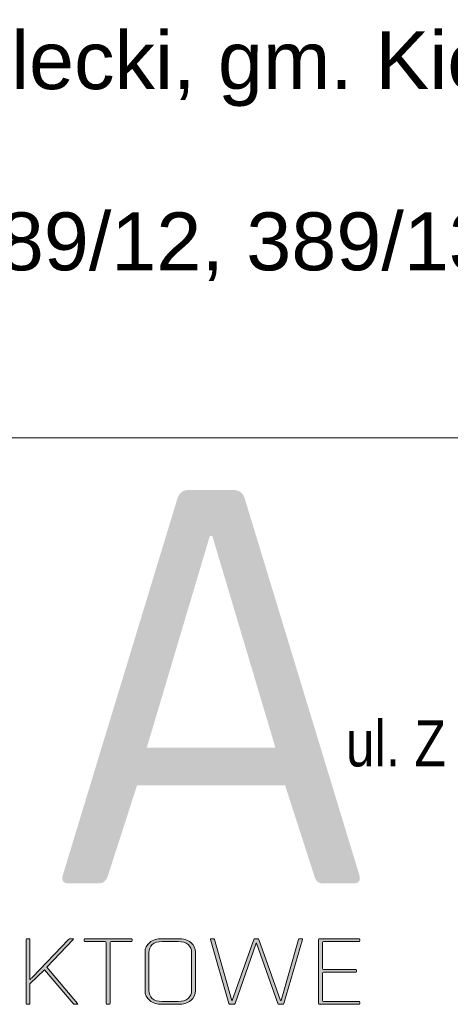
# Model space of a CAD drawing. Header units: millimetres. Extents: x 1218355 to 1284960, y -95511 to 4057.
# Tile 16 of 19: x 1280851 to 1280966, y -92461 to -92198. Entities that reach past the tile are written whole.
import ezdxf

# ---------------------------------------------------------------- set-up
doc = ezdxf.new("R2010")
doc.units = ezdxf.units.MM
doc.layers.add('! IS Tabelka', color=7, linetype='Continuous')
doc.layers.add('Warstwa 1', color=7, linetype='Continuous')
for name, color, linetype, lineweight in [('G-ANNO-TTLB', 7, 'Continuous', 9), ('L_tabelka czarne', 7, 'Continuous', 15), ('s-schody', 10, 'Continuous', 5)]:
    doc.layers.add(name, color=color, linetype=linetype, lineweight=lineweight)
doc.styles.add('Arial_18', font='arial.ttf', dxfattribs={"height": 15})
doc.styles.add('Arial_19', font='arial.ttf', dxfattribs={"height": 8})

# ---------------------------------------------------------------- blocks, each defined once
blk = doc.blocks.new('erer')
at = {"layer": 's-schody'}
h = blk.add_hatch(color=251, dxfattribs=at)
h.dxf.hatch_style = 1
edge = h.paths.add_edge_path()
edge.add_spline(control_points=[(-29.067, 33.774), (-29.067, 33.774), (-29.115, 33.774), (-29.115, 33.774), (-29.115, 33.774), (-29.133, 33.774), (-29.142, 33.782), (-29.142, 33.798), (-29.142, 33.798), (-29.142, 33.798), (-29.142, 35.506), (-29.142, 35.506), (-29.142, 35.506), (-29.142, 35.522), (-29.133, 35.53), (-29.115, 35.53), (-29.115, 35.53), (-29.115, 35.53), (-29.067, 35.53), (-29.067, 35.53), (-29.067, 35.53), (-29.048, 35.53), (-29.039, 35.522), (-29.039, 35.506), (-29.039, 35.506), (-29.039, 35.506), (-29.039, 34.435), (-29.039, 34.435), (-29.039, 34.435), (-29.039, 34.435), (-29.026, 34.435), (-29.026, 34.435), (-29.026, 34.435), (-29.012, 34.458), (-28.995, 34.481), (-28.974, 34.503), (-28.974, 34.503), (-28.974, 34.503), (-28.01, 35.506), (-28.01, 35.506), (-28.01, 35.506), (-27.993, 35.522), (-27.975, 35.53), (-27.955, 35.53), (-27.955, 35.53), (-27.955, 35.53), (-27.889, 35.53), (-27.889, 35.53), (-27.889, 35.53), (-27.866, 35.53), (-27.864, 35.522), (-27.883, 35.506), (-27.883, 35.506), (-27.883, 35.506), (-28.583, 34.765), (-28.583, 34.765), (-28.583, 34.765), (-28.583, 34.765), (-27.766, 33.798), (-27.766, 33.798), (-27.766, 33.798), (-27.752, 33.782), (-27.757, 33.774), (-27.779, 33.774), (-27.779, 33.774), (-27.779, 33.774), (-27.834, 33.774), (-27.834, 33.774), (-27.834, 33.774), (-27.855, 33.774), (-27.872, 33.782), (-27.886, 33.798), (-27.886, 33.798), (-27.886, 33.798), (-28.648, 34.7), (-28.648, 34.7), (-28.648, 34.7), (-28.648, 34.7), (-29.039, 34.325), (-29.039, 34.325), (-29.039, 34.325), (-29.039, 34.325), (-29.039, 33.798), (-29.039, 33.798), (-29.039, 33.798), (-29.039, 33.782), (-29.048, 33.774), (-29.067, 33.774)], knot_values=[0, 0, 0, 0, 0.043478, 0.043478, 0.043478, 0.043578, 0.086957, 0.086957, 0.086957, 0.087057, 0.130435, 0.130435, 0.130435, 0.130535, 0.173913, 0.173913, 0.173913, 0.174013, 0.217391, 0.217391, 0.217391, 0.217491, 0.26087, 0.26087, 0.26087, 0.26097, 0.304348, 0.304348, 0.304348, 0.304448, 0.347826, 0.347826, 0.347826, 0.347926, 0.391304, 0.391304, 0.391304, 0.391404, 0.434783, 0.434783, 0.434783, 0.434883, 0.478261, 0.478261, 0.478261, 0.478361, 0.521739, 0.521739, 0.521739, 0.521839, 0.565217, 0.565217, 0.565217, 0.565317, 0.608696, 0.608696, 0.608696, 0.608796, 0.652174, 0.652174, 0.652174, 0.652274, 0.695652, 0.695652, 0.695652, 0.695752, 0.73913, 0.73913, 0.73913, 0.73923, 0.782609, 0.782609, 0.782609, 0.782709, 0.826087, 0.826087, 0.826087, 0.826187, 0.869565, 0.869565, 0.869565, 0.869665, 0.913043, 0.913043, 0.913043, 0.913143, 1, 1, 1, 1], degree=3, periodic=0)
h = blk.add_hatch(color=251, dxfattribs=at)
h.dxf.hatch_style = 1
edge = h.paths.add_edge_path()
edge.add_spline(control_points=[(-26.921, 33.774), (-26.921, 33.774), (-26.969, 33.774), (-26.969, 33.774), (-26.969, 33.774), (-26.988, 33.774), (-26.997, 33.782), (-26.997, 33.798), (-26.997, 33.798), (-26.997, 33.798), (-26.997, 35.432), (-26.997, 35.432), (-26.997, 35.432), (-26.997, 35.447), (-27.007, 35.454), (-27.028, 35.454), (-27.028, 35.454), (-27.028, 35.454), (-27.556, 35.454), (-27.556, 35.454), (-27.556, 35.454), (-27.577, 35.454), (-27.587, 35.461), (-27.587, 35.476), (-27.587, 35.476), (-27.587, 35.476), (-27.587, 35.508), (-27.587, 35.508), (-27.587, 35.508), (-27.587, 35.523), (-27.577, 35.53), (-27.556, 35.53), (-27.556, 35.53), (-27.556, 35.53), (-26.334, 35.53), (-26.334, 35.53), (-26.334, 35.53), (-26.314, 35.53), (-26.303, 35.523), (-26.303, 35.508), (-26.303, 35.508), (-26.303, 35.508), (-26.303, 35.476), (-26.303, 35.476), (-26.303, 35.476), (-26.303, 35.461), (-26.314, 35.454), (-26.334, 35.454), (-26.334, 35.454), (-26.334, 35.454), (-26.863, 35.454), (-26.863, 35.454), (-26.863, 35.454), (-26.884, 35.454), (-26.894, 35.447), (-26.894, 35.432), (-26.894, 35.432), (-26.894, 35.432), (-26.894, 33.798), (-26.894, 33.798), (-26.894, 33.798), (-26.894, 33.782), (-26.903, 33.774), (-26.921, 33.774)], knot_values=[0, 0, 0, 0, 0.058824, 0.058824, 0.058824, 0.058924, 0.117647, 0.117647, 0.117647, 0.117747, 0.176471, 0.176471, 0.176471, 0.176571, 0.235294, 0.235294, 0.235294, 0.235394, 0.294118, 0.294118, 0.294118, 0.294218, 0.352941, 0.352941, 0.352941, 0.353041, 0.411765, 0.411765, 0.411765, 0.411865, 0.470588, 0.470588, 0.470588, 0.470688, 0.529412, 0.529412, 0.529412, 0.529512, 0.588235, 0.588235, 0.588235, 0.588335, 0.647059, 0.647059, 0.647059, 0.647159, 0.705882, 0.705882, 0.705882, 0.705982, 0.764706, 0.764706, 0.764706, 0.764806, 0.823529, 0.823529, 0.823529, 0.823629, 0.882353, 0.882353, 0.882353, 0.882453, 1, 1, 1, 1], degree=3, periodic=0)
h = blk.add_hatch(color=251, dxfattribs=at)
h.dxf.hatch_style = 1
edge = h.paths.add_edge_path()
edge.add_spline(control_points=[(-25.071, 33.774), (-25.071, 33.774), (-25.5, 33.774), (-25.5, 33.774), (-25.5, 33.774), (-25.64, 33.774), (-25.751, 33.807), (-25.835, 33.875), (-25.835, 33.875), (-25.918, 33.942), (-25.96, 34.032), (-25.96, 34.145), (-25.96, 34.145), (-25.96, 34.145), (-25.96, 35.159), (-25.96, 35.159), (-25.96, 35.159), (-25.96, 35.272), (-25.918, 35.362), (-25.835, 35.429), (-25.835, 35.429), (-25.751, 35.497), (-25.64, 35.53), (-25.5, 35.53), (-25.5, 35.53), (-25.5, 35.53), (-25.071, 35.53), (-25.071, 35.53), (-25.071, 35.53), (-24.932, 35.53), (-24.82, 35.497), (-24.736, 35.429), (-24.736, 35.429), (-24.653, 35.362), (-24.611, 35.272), (-24.611, 35.159), (-24.611, 35.159), (-24.611, 35.159), (-24.611, 34.145), (-24.611, 34.145), (-24.611, 34.145), (-24.611, 34.032), (-24.653, 33.942), (-24.736, 33.875), (-24.736, 33.875), (-24.82, 33.807), (-24.932, 33.774), (-25.071, 33.774)], knot_values=[0, 0, 0, 0, 0.076923, 0.076923, 0.076923, 0.077023, 0.153846, 0.153846, 0.153846, 0.153946, 0.230769, 0.230769, 0.230769, 0.230869, 0.307692, 0.307692, 0.307692, 0.307792, 0.384615, 0.384615, 0.384615, 0.384715, 0.461538, 0.461538, 0.461538, 0.461638, 0.538462, 0.538462, 0.538462, 0.538562, 0.615385, 0.615385, 0.615385, 0.615485, 0.692308, 0.692308, 0.692308, 0.692408, 0.769231, 0.769231, 0.769231, 0.769331, 0.846154, 0.846154, 0.846154, 0.846254, 1, 1, 1, 1], degree=3, periodic=0)
edge = h.paths.add_edge_path(flags=16)
edge.add_spline(control_points=[(-25.5, 33.85), (-25.5, 33.85), (-25.071, 33.85), (-25.071, 33.85), (-25.071, 33.85), (-24.957, 33.85), (-24.869, 33.877), (-24.807, 33.929), (-24.807, 33.929), (-24.745, 33.982), (-24.714, 34.055), (-24.714, 34.148), (-24.714, 34.148), (-24.714, 34.148), (-24.714, 35.156), (-24.714, 35.156), (-24.714, 35.156), (-24.714, 35.249), (-24.745, 35.322), (-24.807, 35.375), (-24.807, 35.375), (-24.869, 35.427), (-24.957, 35.454), (-25.071, 35.454), (-25.071, 35.454), (-25.071, 35.454), (-25.5, 35.454), (-25.5, 35.454), (-25.5, 35.454), (-25.615, 35.454), (-25.703, 35.427), (-25.765, 35.375), (-25.765, 35.375), (-25.826, 35.322), (-25.857, 35.249), (-25.857, 35.156), (-25.857, 35.156), (-25.857, 35.156), (-25.857, 34.148), (-25.857, 34.148), (-25.857, 34.148), (-25.857, 34.055), (-25.826, 33.982), (-25.765, 33.929), (-25.765, 33.929), (-25.703, 33.877), (-25.615, 33.85), (-25.5, 33.85)], knot_values=[0, 0, 0, 0, 0.076923, 0.076923, 0.076923, 0.077023, 0.153846, 0.153846, 0.153846, 0.153946, 0.230769, 0.230769, 0.230769, 0.230869, 0.307692, 0.307692, 0.307692, 0.307792, 0.384615, 0.384615, 0.384615, 0.384715, 0.461538, 0.461538, 0.461538, 0.461638, 0.538462, 0.538462, 0.538462, 0.538562, 0.615385, 0.615385, 0.615385, 0.615485, 0.692308, 0.692308, 0.692308, 0.692408, 0.769231, 0.769231, 0.769231, 0.769331, 0.846154, 0.846154, 0.846154, 0.846254, 1, 1, 1, 1], degree=3, periodic=0)
h = blk.add_hatch(color=251, dxfattribs=at)
h.dxf.hatch_style = 1
edge = h.paths.add_edge_path()
edge.add_spline(control_points=[(-23.585, 33.774), (-23.585, 33.774), (-23.678, 33.774), (-23.678, 33.774), (-23.678, 33.774), (-23.696, 33.774), (-23.708, 33.782), (-23.715, 33.798), (-23.715, 33.798), (-23.715, 33.798), (-24.213, 35.506), (-24.213, 35.506), (-24.213, 35.506), (-24.218, 35.522), (-24.208, 35.53), (-24.185, 35.53), (-24.185, 35.53), (-24.185, 35.53), (-24.137, 35.53), (-24.137, 35.53), (-24.137, 35.53), (-24.121, 35.53), (-24.11, 35.522), (-24.103, 35.506), (-24.103, 35.506), (-24.103, 35.506), (-23.64, 33.877), (-23.64, 33.877), (-23.64, 33.877), (-23.64, 33.877), (-23.626, 33.877), (-23.626, 33.877), (-23.626, 33.877), (-23.626, 33.877), (-23.053, 35.506), (-23.053, 35.506), (-23.053, 35.506), (-23.046, 35.522), (-23.033, 35.53), (-23.015, 35.53), (-23.015, 35.53), (-23.015, 35.53), (-22.95, 35.53), (-22.95, 35.53), (-22.95, 35.53), (-22.931, 35.53), (-22.919, 35.522), (-22.912, 35.506), (-22.912, 35.506), (-22.912, 35.506), (-22.335, 33.877), (-22.335, 33.877), (-22.335, 33.877), (-22.335, 33.877), (-22.322, 33.877), (-22.322, 33.877), (-22.322, 33.877), (-22.322, 33.877), (-21.858, 35.506), (-21.858, 35.506), (-21.858, 35.506), (-21.854, 35.522), (-21.841, 35.53), (-21.82, 35.53), (-21.82, 35.53), (-21.82, 35.53), (-21.769, 35.53), (-21.769, 35.53), (-21.769, 35.53), (-21.748, 35.53), (-21.741, 35.522), (-21.748, 35.506), (-21.748, 35.506), (-21.748, 35.506), (-22.246, 33.798), (-22.246, 33.798), (-22.246, 33.798), (-22.251, 33.782), (-22.262, 33.774), (-22.28, 33.774), (-22.28, 33.774), (-22.28, 33.774), (-22.373, 33.774), (-22.373, 33.774), (-22.373, 33.774), (-22.391, 33.774), (-22.404, 33.782), (-22.411, 33.798), (-22.411, 33.798), (-22.411, 33.798), (-22.974, 35.41), (-22.974, 35.41), (-22.974, 35.41), (-22.974, 35.41), (-22.987, 35.41), (-22.987, 35.41), (-22.987, 35.41), (-22.987, 35.41), (-23.55, 33.798), (-23.55, 33.798), (-23.55, 33.798), (-23.557, 33.782), (-23.569, 33.774), (-23.585, 33.774)], knot_values=[0, 0, 0, 0, 0.037037, 0.037037, 0.037037, 0.037137, 0.074074, 0.074074, 0.074074, 0.074174, 0.111111, 0.111111, 0.111111, 0.111211, 0.148148, 0.148148, 0.148148, 0.148248, 0.185185, 0.185185, 0.185185, 0.185285, 0.222222, 0.222222, 0.222222, 0.222322, 0.259259, 0.259259, 0.259259, 0.259359, 0.296296, 0.296296, 0.296296, 0.296396, 0.333333, 0.333333, 0.333333, 0.333433, 0.37037, 0.37037, 0.37037, 0.37047, 0.407407, 0.407407, 0.407407, 0.407507, 0.444444, 0.444444, 0.444444, 0.444544, 0.481481, 0.481481, 0.481481, 0.481581, 0.518519, 0.518519, 0.518519, 0.518619, 0.555556, 0.555556, 0.555556, 0.555656, 0.592593, 0.592593, 0.592593, 0.592693, 0.62963, 0.62963, 0.62963, 0.62973, 0.666667, 0.666667, 0.666667, 0.666767, 0.703704, 0.703704, 0.703704, 0.703804, 0.740741, 0.740741, 0.740741, 0.740841, 0.777778, 0.777778, 0.777778, 0.777878, 0.814815, 0.814815, 0.814815, 0.814915, 0.851852, 0.851852, 0.851852, 0.851952, 0.888889, 0.888889, 0.888889, 0.888989, 0.925926, 0.925926, 0.925926, 0.926026, 1, 1, 1, 1], degree=3, periodic=0)
h = blk.add_hatch(color=251, dxfattribs=at)
h.dxf.hatch_style = 1
edge = h.paths.add_edge_path()
edge.add_spline(control_points=[(-20.245, 33.774), (-20.245, 33.774), (-21.288, 33.774), (-21.288, 33.774), (-21.288, 33.774), (-21.307, 33.774), (-21.316, 33.782), (-21.316, 33.798), (-21.316, 33.798), (-21.316, 33.798), (-21.316, 35.506), (-21.316, 35.506), (-21.316, 35.506), (-21.316, 35.522), (-21.307, 35.53), (-21.288, 35.53), (-21.288, 35.53), (-21.288, 35.53), (-20.245, 35.53), (-20.245, 35.53), (-20.245, 35.53), (-20.224, 35.53), (-20.214, 35.523), (-20.214, 35.508), (-20.214, 35.508), (-20.214, 35.508), (-20.214, 35.476), (-20.214, 35.476), (-20.214, 35.476), (-20.214, 35.461), (-20.224, 35.454), (-20.245, 35.454), (-20.245, 35.454), (-20.245, 35.454), (-21.182, 35.454), (-21.182, 35.454), (-21.182, 35.454), (-21.203, 35.454), (-21.213, 35.447), (-21.213, 35.432), (-21.213, 35.432), (-21.213, 35.432), (-21.213, 34.73), (-21.213, 34.73), (-21.213, 34.73), (-21.213, 34.715), (-21.203, 34.708), (-21.182, 34.708), (-21.182, 34.708), (-21.182, 34.708), (-20.334, 34.708), (-20.334, 34.708), (-20.334, 34.708), (-20.314, 34.708), (-20.303, 34.701), (-20.303, 34.686), (-20.303, 34.686), (-20.303, 34.686), (-20.303, 34.653), (-20.303, 34.653), (-20.303, 34.653), (-20.303, 34.639), (-20.314, 34.632), (-20.334, 34.632), (-20.334, 34.632), (-20.334, 34.632), (-21.182, 34.632), (-21.182, 34.632), (-21.182, 34.632), (-21.203, 34.632), (-21.213, 34.624), (-21.213, 34.61), (-21.213, 34.61), (-21.213, 34.61), (-21.213, 33.872), (-21.213, 33.872), (-21.213, 33.872), (-21.213, 33.857), (-21.203, 33.85), (-21.182, 33.85), (-21.182, 33.85), (-21.182, 33.85), (-20.245, 33.85), (-20.245, 33.85), (-20.245, 33.85), (-20.224, 33.85), (-20.214, 33.843), (-20.214, 33.828), (-20.214, 33.828), (-20.214, 33.828), (-20.214, 33.795), (-20.214, 33.795), (-20.214, 33.795), (-20.214, 33.781), (-20.224, 33.774), (-20.245, 33.774)], knot_values=[0, 0, 0, 0, 0.04, 0.04, 0.04, 0.0401, 0.08, 0.08, 0.08, 0.0801, 0.12, 0.12, 0.12, 0.1201, 0.16, 0.16, 0.16, 0.1601, 0.2, 0.2, 0.2, 0.2001, 0.24, 0.24, 0.24, 0.2401, 0.28, 0.28, 0.28, 0.2801, 0.32, 0.32, 0.32, 0.3201, 0.36, 0.36, 0.36, 0.3601, 0.4, 0.4, 0.4, 0.4001, 0.44, 0.44, 0.44, 0.4401, 0.48, 0.48, 0.48, 0.4801, 0.52, 0.52, 0.52, 0.5201, 0.56, 0.56, 0.56, 0.5601, 0.6, 0.6, 0.6, 0.6001, 0.64, 0.64, 0.64, 0.6401, 0.68, 0.68, 0.68, 0.6801, 0.72, 0.72, 0.72, 0.7201, 0.76, 0.76, 0.76, 0.7601, 0.8, 0.8, 0.8, 0.8001, 0.84, 0.84, 0.84, 0.8401, 0.88, 0.88, 0.88, 0.8801, 0.92, 0.92, 0.92, 0.9201, 1, 1, 1, 1], degree=3, periodic=0)
at = {"layer": 'Warstwa 1', "true_color": 0xed0b07}
h = blk.add_hatch(color=1, dxfattribs=at)
h.dxf.hatch_style = 1
edge = h.paths.add_edge_path()
edge.add_spline(control_points=[(-27.191, 37.013), (-27.191, 37.013), (-28.01, 37.013), (-28.01, 37.013), (-28.01, 37.013), (-28.152, 37.013), (-28.201, 37.09), (-28.157, 37.243), (-28.157, 37.243), (-28.157, 37.243), (-25.094, 47.317), (-25.094, 47.317), (-25.094, 47.317), (-25.05, 47.47), (-24.946, 47.547), (-24.783, 47.547), (-24.783, 47.547), (-24.783, 47.547), (-23.603, 47.547), (-23.603, 47.547), (-23.603, 47.547), (-23.439, 47.547), (-23.336, 47.47), (-23.292, 47.317), (-23.292, 47.317), (-23.292, 47.317), (-20.229, 37.243), (-20.229, 37.243), (-20.229, 37.243), (-20.185, 37.09), (-20.234, 37.013), (-20.376, 37.013), (-20.376, 37.013), (-20.376, 37.013), (-21.212, 37.013), (-21.212, 37.013), (-21.212, 37.013), (-21.332, 37.013), (-21.408, 37.09), (-21.441, 37.243), (-21.441, 37.243), (-21.441, 37.243), (-22.211, 39.634), (-22.211, 39.634), (-22.211, 39.634), (-22.211, 39.634), (-26.175, 39.634), (-26.175, 39.634), (-26.175, 39.634), (-26.175, 39.634), (-26.945, 37.243), (-26.945, 37.243), (-26.945, 37.243), (-26.989, 37.09), (-27.071, 37.013), (-27.191, 37.013)], knot_values=[0, 0, 0, 0, 0.066667, 0.066667, 0.066667, 0.066768, 0.133333, 0.133333, 0.133333, 0.133434, 0.2, 0.2, 0.2, 0.200101, 0.266667, 0.266667, 0.266667, 0.266768, 0.333333, 0.333333, 0.333333, 0.333434, 0.4, 0.4, 0.4, 0.400101, 0.466667, 0.466667, 0.466667, 0.466768, 0.533333, 0.533333, 0.533333, 0.533434, 0.6, 0.6, 0.6, 0.600101, 0.666667, 0.666667, 0.666667, 0.666768, 0.733333, 0.733333, 0.733333, 0.733434, 0.8, 0.8, 0.8, 0.800101, 0.866667, 0.866667, 0.866667, 0.866768, 1, 1, 1, 1], degree=3, periodic=0)
edge = h.paths.add_edge_path(flags=16)
edge.add_spline(control_points=[(-24.226, 46.318), (-24.226, 46.318), (-25.913, 40.65), (-25.913, 40.65), (-25.913, 40.65), (-25.913, 40.65), (-22.473, 40.65), (-22.473, 40.65), (-22.473, 40.65), (-22.473, 40.65), (-24.16, 46.318), (-24.16, 46.318), (-24.16, 46.318), (-24.16, 46.318), (-24.226, 46.318), (-24.226, 46.318)], knot_values=[0, 0, 0, 0, 0.2, 0.2, 0.2, 0.200101, 0.4, 0.4, 0.4, 0.400101, 0.6, 0.6, 0.6, 0.600101, 1, 1, 1, 1], degree=3, periodic=1)
at = {"layer": 'L_tabelka czarne'}
blk.add_line((-59.132, 48.945), (-0.228, 48.945), dxfattribs=at)
at = {"layer": 's-schody', "color": 251}
for points, knots in [([(-29.067, 33.774), (-29.067, 33.774), (-29.115, 33.774), (-29.115, 33.774), (-29.115, 33.774), (-29.133, 33.774), (-29.142, 33.782), (-29.142, 33.798), (-29.142, 33.798), (-29.142, 33.798), (-29.142, 35.506), (-29.142, 35.506), (-29.142, 35.506), (-29.142, 35.522), (-29.133, 35.53), (-29.115, 35.53), (-29.115, 35.53), (-29.115, 35.53), (-29.067, 35.53), (-29.067, 35.53), (-29.067, 35.53), (-29.048, 35.53), (-29.039, 35.522), (-29.039, 35.506), (-29.039, 35.506), (-29.039, 35.506), (-29.039, 34.435), (-29.039, 34.435), (-29.039, 34.435), (-29.039, 34.435), (-29.026, 34.435), (-29.026, 34.435), (-29.026, 34.435), (-29.012, 34.458), (-28.995, 34.481), (-28.974, 34.503), (-28.974, 34.503), (-28.974, 34.503), (-28.01, 35.506), (-28.01, 35.506), (-28.01, 35.506), (-27.993, 35.522), (-27.975, 35.53), (-27.955, 35.53), (-27.955, 35.53), (-27.955, 35.53), (-27.889, 35.53), (-27.889, 35.53), (-27.889, 35.53), (-27.866, 35.53), (-27.864, 35.522), (-27.883, 35.506), (-27.883, 35.506), (-27.883, 35.506), (-28.583, 34.765), (-28.583, 34.765), (-28.583, 34.765), (-28.583, 34.765), (-27.766, 33.798), (-27.766, 33.798), (-27.766, 33.798), (-27.752, 33.782), (-27.757, 33.774), (-27.779, 33.774), (-27.779, 33.774), (-27.779, 33.774), (-27.834, 33.774), (-27.834, 33.774), (-27.834, 33.774), (-27.855, 33.774), (-27.872, 33.782), (-27.886, 33.798), (-27.886, 33.798), (-27.886, 33.798), (-28.648, 34.7), (-28.648, 34.7), (-28.648, 34.7), (-28.648, 34.7), (-29.039, 34.325), (-29.039, 34.325), (-29.039, 34.325), (-29.039, 34.325), (-29.039, 33.798), (-29.039, 33.798), (-29.039, 33.798), (-29.039, 33.782), (-29.048, 33.774), (-29.067, 33.774)], [0, 0, 0, 0, 0.043478, 0.043478, 0.043478, 0.043478, 0.086957, 0.086957, 0.086957, 0.086957, 0.130435, 0.130435, 0.130435, 0.130435, 0.173913, 0.173913, 0.173913, 0.173913, 0.217391, 0.217391, 0.217391, 0.217391, 0.26087, 0.26087, 0.26087, 0.26087, 0.304348, 0.304348, 0.304348, 0.304348, 0.347826, 0.347826, 0.347826, 0.347826, 0.391304, 0.391304, 0.391304, 0.391304, 0.434783, 0.434783, 0.434783, 0.434783, 0.478261, 0.478261, 0.478261, 0.478261, 0.521739, 0.521739, 0.521739, 0.521739, 0.565217, 0.565217, 0.565217, 0.565217, 0.608696, 0.608696, 0.608696, 0.608696, 0.652174, 0.652174, 0.652174, 0.652174, 0.695652, 0.695652, 0.695652, 0.695652, 0.73913, 0.73913, 0.73913, 0.73913, 0.782609, 0.782609, 0.782609, 0.782609, 0.826087, 0.826087, 0.826087, 0.826087, 0.869565, 0.869565, 0.869565, 0.869565, 0.913043, 0.913043, 0.913043, 0.913043, 1, 1, 1, 1]), ([(-26.921, 33.774), (-26.921, 33.774), (-26.969, 33.774), (-26.969, 33.774), (-26.969, 33.774), (-26.988, 33.774), (-26.997, 33.782), (-26.997, 33.798), (-26.997, 33.798), (-26.997, 33.798), (-26.997, 35.432), (-26.997, 35.432), (-26.997, 35.432), (-26.997, 35.447), (-27.007, 35.454), (-27.028, 35.454), (-27.028, 35.454), (-27.028, 35.454), (-27.556, 35.454), (-27.556, 35.454), (-27.556, 35.454), (-27.577, 35.454), (-27.587, 35.461), (-27.587, 35.476), (-27.587, 35.476), (-27.587, 35.476), (-27.587, 35.508), (-27.587, 35.508), (-27.587, 35.508), (-27.587, 35.523), (-27.577, 35.53), (-27.556, 35.53), (-27.556, 35.53), (-27.556, 35.53), (-26.334, 35.53), (-26.334, 35.53), (-26.334, 35.53), (-26.314, 35.53), (-26.303, 35.523), (-26.303, 35.508), (-26.303, 35.508), (-26.303, 35.508), (-26.303, 35.476), (-26.303, 35.476), (-26.303, 35.476), (-26.303, 35.461), (-26.314, 35.454), (-26.334, 35.454), (-26.334, 35.454), (-26.334, 35.454), (-26.863, 35.454), (-26.863, 35.454), (-26.863, 35.454), (-26.884, 35.454), (-26.894, 35.447), (-26.894, 35.432), (-26.894, 35.432), (-26.894, 35.432), (-26.894, 33.798), (-26.894, 33.798), (-26.894, 33.798), (-26.894, 33.782), (-26.903, 33.774), (-26.921, 33.774)], [0, 0, 0, 0, 0.058824, 0.058824, 0.058824, 0.058824, 0.117647, 0.117647, 0.117647, 0.117647, 0.176471, 0.176471, 0.176471, 0.176471, 0.235294, 0.235294, 0.235294, 0.235294, 0.294118, 0.294118, 0.294118, 0.294118, 0.352941, 0.352941, 0.352941, 0.352941, 0.411765, 0.411765, 0.411765, 0.411765, 0.470588, 0.470588, 0.470588, 0.470588, 0.529412, 0.529412, 0.529412, 0.529412, 0.588235, 0.588235, 0.588235, 0.588235, 0.647059, 0.647059, 0.647059, 0.647059, 0.705882, 0.705882, 0.705882, 0.705882, 0.764706, 0.764706, 0.764706, 0.764706, 0.823529, 0.823529, 0.823529, 0.823529, 0.882353, 0.882353, 0.882353, 0.882353, 1, 1, 1, 1]), ([(-25.071, 33.774), (-25.071, 33.774), (-25.5, 33.774), (-25.5, 33.774), (-25.5, 33.774), (-25.64, 33.774), (-25.751, 33.807), (-25.835, 33.875), (-25.835, 33.875), (-25.918, 33.942), (-25.96, 34.032), (-25.96, 34.145), (-25.96, 34.145), (-25.96, 34.145), (-25.96, 35.159), (-25.96, 35.159), (-25.96, 35.159), (-25.96, 35.272), (-25.918, 35.362), (-25.835, 35.429), (-25.835, 35.429), (-25.751, 35.497), (-25.64, 35.53), (-25.5, 35.53), (-25.5, 35.53), (-25.5, 35.53), (-25.071, 35.53), (-25.071, 35.53), (-25.071, 35.53), (-24.932, 35.53), (-24.82, 35.497), (-24.736, 35.429), (-24.736, 35.429), (-24.653, 35.362), (-24.611, 35.272), (-24.611, 35.159), (-24.611, 35.159), (-24.611, 35.159), (-24.611, 34.145), (-24.611, 34.145), (-24.611, 34.145), (-24.611, 34.032), (-24.653, 33.942), (-24.736, 33.875), (-24.736, 33.875), (-24.82, 33.807), (-24.932, 33.774), (-25.071, 33.774)], [0, 0, 0, 0, 0.076923, 0.076923, 0.076923, 0.076923, 0.153846, 0.153846, 0.153846, 0.153846, 0.230769, 0.230769, 0.230769, 0.230769, 0.307692, 0.307692, 0.307692, 0.307692, 0.384615, 0.384615, 0.384615, 0.384615, 0.461538, 0.461538, 0.461538, 0.461538, 0.538462, 0.538462, 0.538462, 0.538462, 0.615385, 0.615385, 0.615385, 0.615385, 0.692308, 0.692308, 0.692308, 0.692308, 0.769231, 0.769231, 0.769231, 0.769231, 0.846154, 0.846154, 0.846154, 0.846154, 1, 1, 1, 1]), ([(-25.5, 33.85), (-25.5, 33.85), (-25.071, 33.85), (-25.071, 33.85), (-25.071, 33.85), (-24.957, 33.85), (-24.869, 33.877), (-24.807, 33.929), (-24.807, 33.929), (-24.745, 33.982), (-24.714, 34.055), (-24.714, 34.148), (-24.714, 34.148), (-24.714, 34.148), (-24.714, 35.156), (-24.714, 35.156), (-24.714, 35.156), (-24.714, 35.249), (-24.745, 35.322), (-24.807, 35.375), (-24.807, 35.375), (-24.869, 35.427), (-24.957, 35.454), (-25.071, 35.454), (-25.071, 35.454), (-25.071, 35.454), (-25.5, 35.454), (-25.5, 35.454), (-25.5, 35.454), (-25.615, 35.454), (-25.703, 35.427), (-25.765, 35.375), (-25.765, 35.375), (-25.826, 35.322), (-25.857, 35.249), (-25.857, 35.156), (-25.857, 35.156), (-25.857, 35.156), (-25.857, 34.148), (-25.857, 34.148), (-25.857, 34.148), (-25.857, 34.055), (-25.826, 33.982), (-25.765, 33.929), (-25.765, 33.929), (-25.703, 33.877), (-25.615, 33.85), (-25.5, 33.85)], [0, 0, 0, 0, 0.076923, 0.076923, 0.076923, 0.076923, 0.153846, 0.153846, 0.153846, 0.153846, 0.230769, 0.230769, 0.230769, 0.230769, 0.307692, 0.307692, 0.307692, 0.307692, 0.384615, 0.384615, 0.384615, 0.384615, 0.461538, 0.461538, 0.461538, 0.461538, 0.538462, 0.538462, 0.538462, 0.538462, 0.615385, 0.615385, 0.615385, 0.615385, 0.692308, 0.692308, 0.692308, 0.692308, 0.769231, 0.769231, 0.769231, 0.769231, 0.846154, 0.846154, 0.846154, 0.846154, 1, 1, 1, 1]), ([(-23.585, 33.774), (-23.585, 33.774), (-23.678, 33.774), (-23.678, 33.774), (-23.678, 33.774), (-23.696, 33.774), (-23.708, 33.782), (-23.715, 33.798), (-23.715, 33.798), (-23.715, 33.798), (-24.213, 35.506), (-24.213, 35.506), (-24.213, 35.506), (-24.218, 35.522), (-24.208, 35.53), (-24.185, 35.53), (-24.185, 35.53), (-24.185, 35.53), (-24.137, 35.53), (-24.137, 35.53), (-24.137, 35.53), (-24.121, 35.53), (-24.11, 35.522), (-24.103, 35.506), (-24.103, 35.506), (-24.103, 35.506), (-23.64, 33.877), (-23.64, 33.877), (-23.64, 33.877), (-23.64, 33.877), (-23.626, 33.877), (-23.626, 33.877), (-23.626, 33.877), (-23.626, 33.877), (-23.053, 35.506), (-23.053, 35.506), (-23.053, 35.506), (-23.046, 35.522), (-23.033, 35.53), (-23.015, 35.53), (-23.015, 35.53), (-23.015, 35.53), (-22.95, 35.53), (-22.95, 35.53), (-22.95, 35.53), (-22.931, 35.53), (-22.919, 35.522), (-22.912, 35.506), (-22.912, 35.506), (-22.912, 35.506), (-22.335, 33.877), (-22.335, 33.877), (-22.335, 33.877), (-22.335, 33.877), (-22.322, 33.877), (-22.322, 33.877), (-22.322, 33.877), (-22.322, 33.877), (-21.858, 35.506), (-21.858, 35.506), (-21.858, 35.506), (-21.854, 35.522), (-21.841, 35.53), (-21.82, 35.53), (-21.82, 35.53), (-21.82, 35.53), (-21.769, 35.53), (-21.769, 35.53), (-21.769, 35.53), (-21.748, 35.53), (-21.741, 35.522), (-21.748, 35.506), (-21.748, 35.506), (-21.748, 35.506), (-22.246, 33.798), (-22.246, 33.798), (-22.246, 33.798), (-22.251, 33.782), (-22.262, 33.774), (-22.28, 33.774), (-22.28, 33.774), (-22.28, 33.774), (-22.373, 33.774), (-22.373, 33.774), (-22.373, 33.774), (-22.391, 33.774), (-22.404, 33.782), (-22.411, 33.798), (-22.411, 33.798), (-22.411, 33.798), (-22.974, 35.41), (-22.974, 35.41), (-22.974, 35.41), (-22.974, 35.41), (-22.987, 35.41), (-22.987, 35.41), (-22.987, 35.41), (-22.987, 35.41), (-23.55, 33.798), (-23.55, 33.798), (-23.55, 33.798), (-23.557, 33.782), (-23.569, 33.774), (-23.585, 33.774)], [0, 0, 0, 0, 0.037037, 0.037037, 0.037037, 0.037037, 0.074074, 0.074074, 0.074074, 0.074074, 0.111111, 0.111111, 0.111111, 0.111111, 0.148148, 0.148148, 0.148148, 0.148148, 0.185185, 0.185185, 0.185185, 0.185185, 0.222222, 0.222222, 0.222222, 0.222222, 0.259259, 0.259259, 0.259259, 0.259259, 0.296296, 0.296296, 0.296296, 0.296296, 0.333333, 0.333333, 0.333333, 0.333333, 0.37037, 0.37037, 0.37037, 0.37037, 0.407407, 0.407407, 0.407407, 0.407407, 0.444444, 0.444444, 0.444444, 0.444444, 0.481481, 0.481481, 0.481481, 0.481481, 0.518519, 0.518519, 0.518519, 0.518519, 0.555556, 0.555556, 0.555556, 0.555556, 0.592593, 0.592593, 0.592593, 0.592593, 0.62963, 0.62963, 0.62963, 0.62963, 0.666667, 0.666667, 0.666667, 0.666667, 0.703704, 0.703704, 0.703704, 0.703704, 0.740741, 0.740741, 0.740741, 0.740741, 0.777778, 0.777778, 0.777778, 0.777778, 0.814815, 0.814815, 0.814815, 0.814815, 0.851852, 0.851852, 0.851852, 0.851852, 0.888889, 0.888889, 0.888889, 0.888889, 0.925926, 0.925926, 0.925926, 0.925926, 1, 1, 1, 1]), ([(-20.245, 33.774), (-20.245, 33.774), (-21.288, 33.774), (-21.288, 33.774), (-21.288, 33.774), (-21.307, 33.774), (-21.316, 33.782), (-21.316, 33.798), (-21.316, 33.798), (-21.316, 33.798), (-21.316, 35.506), (-21.316, 35.506), (-21.316, 35.506), (-21.316, 35.522), (-21.307, 35.53), (-21.288, 35.53), (-21.288, 35.53), (-21.288, 35.53), (-20.245, 35.53), (-20.245, 35.53), (-20.245, 35.53), (-20.224, 35.53), (-20.214, 35.523), (-20.214, 35.508), (-20.214, 35.508), (-20.214, 35.508), (-20.214, 35.476), (-20.214, 35.476), (-20.214, 35.476), (-20.214, 35.461), (-20.224, 35.454), (-20.245, 35.454), (-20.245, 35.454), (-20.245, 35.454), (-21.182, 35.454), (-21.182, 35.454), (-21.182, 35.454), (-21.203, 35.454), (-21.213, 35.447), (-21.213, 35.432), (-21.213, 35.432), (-21.213, 35.432), (-21.213, 34.73), (-21.213, 34.73), (-21.213, 34.73), (-21.213, 34.715), (-21.203, 34.708), (-21.182, 34.708), (-21.182, 34.708), (-21.182, 34.708), (-20.334, 34.708), (-20.334, 34.708), (-20.334, 34.708), (-20.314, 34.708), (-20.303, 34.701), (-20.303, 34.686), (-20.303, 34.686), (-20.303, 34.686), (-20.303, 34.653), (-20.303, 34.653), (-20.303, 34.653), (-20.303, 34.639), (-20.314, 34.632), (-20.334, 34.632), (-20.334, 34.632), (-20.334, 34.632), (-21.182, 34.632), (-21.182, 34.632), (-21.182, 34.632), (-21.203, 34.632), (-21.213, 34.624), (-21.213, 34.61), (-21.213, 34.61), (-21.213, 34.61), (-21.213, 33.872), (-21.213, 33.872), (-21.213, 33.872), (-21.213, 33.857), (-21.203, 33.85), (-21.182, 33.85), (-21.182, 33.85), (-21.182, 33.85), (-20.245, 33.85), (-20.245, 33.85), (-20.245, 33.85), (-20.224, 33.85), (-20.214, 33.843), (-20.214, 33.828), (-20.214, 33.828), (-20.214, 33.828), (-20.214, 33.795), (-20.214, 33.795), (-20.214, 33.795), (-20.214, 33.781), (-20.224, 33.774), (-20.245, 33.774)], [0, 0, 0, 0, 0.04, 0.04, 0.04, 0.04, 0.08, 0.08, 0.08, 0.08, 0.12, 0.12, 0.12, 0.12, 0.16, 0.16, 0.16, 0.16, 0.2, 0.2, 0.2, 0.2, 0.24, 0.24, 0.24, 0.24, 0.28, 0.28, 0.28, 0.28, 0.32, 0.32, 0.32, 0.32, 0.36, 0.36, 0.36, 0.36, 0.4, 0.4, 0.4, 0.4, 0.44, 0.44, 0.44, 0.44, 0.48, 0.48, 0.48, 0.48, 0.52, 0.52, 0.52, 0.52, 0.56, 0.56, 0.56, 0.56, 0.6, 0.6, 0.6, 0.6, 0.64, 0.64, 0.64, 0.64, 0.68, 0.68, 0.68, 0.68, 0.72, 0.72, 0.72, 0.72, 0.76, 0.76, 0.76, 0.76, 0.8, 0.8, 0.8, 0.8, 0.84, 0.84, 0.84, 0.84, 0.88, 0.88, 0.88, 0.88, 0.92, 0.92, 0.92, 0.92, 1, 1, 1, 1])]:
    blk.add_open_spline(points, degree=3, knots=knots, dxfattribs=at)
at = {"layer": 'G-ANNO-TTLB', "style": 'Arial_19'}
for s, p in [('świętokrzyskie, pow. kielecki, gm. Kielce,', (-52.647, 58.283)), ('dz.nr ewid. 389/10, 389/11, 389/12, 389/13, obręb 0015', (-57.799, 53.431))]:
    blk.add_text(s, height=1.55009, dxfattribs=at).set_placement(p)
at = {"layer": 'G-ANNO-TTLB', "style": 'Arial_18', "width": 0.8}
blk.add_text('ul. Z', height=1.232, dxfattribs=at).set_placement((-20.588, 40.145))

msp = doc.modelspace()

# ---------------------------------------------------------------- block references
at = {"layer": '! IS Tabelka', "linetype": 'Continuous', "lineweight": 25, "xscale": 10, "yscale": 10, "zscale": 10}
msp.add_blockref('erer', (1281143.78, -92798.96, -662.14), dxfattribs=at)

doc.saveas('drawing.dxf')
